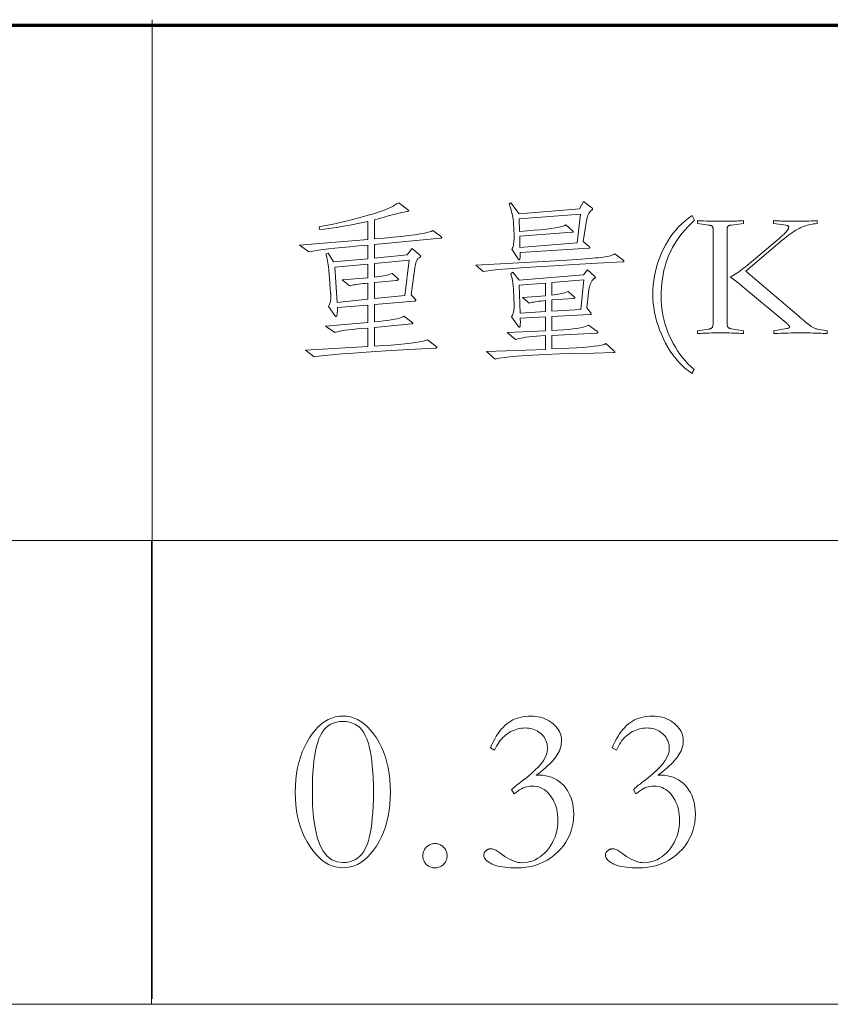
# Model space of a CAD drawing. Extents: x 0 to 1189, y 0 to 841.
# Tile 108 of 135: x 1081 to 1097, y 29 to 48. Entities that reach past the tile are written whole.
import ezdxf

# ---------------------------------------------------------------- set-up
doc = ezdxf.new("R2010")
doc.units = 0

msp = doc.modelspace()

# ---------------------------------------------------------------- linework, layer by layer
at = {"color": 5, "lineweight": 70}
msp.add_line((989, 48), (1114, 48), dxfattribs=at)
at = {"color": 7, "lineweight": 13, "ltscale": 0.475}
msp.add_line((1083.515, 29.109), (1083.515, 48.109), dxfattribs=at)
at = {"color": 7, "lineweight": 13}
for p, q in [((1169, 38), (1064, 38)), ((1064, 29), (1114, 29))]:
    msp.add_line(p, q, dxfattribs=at)
at = {"color": 7, "lineweight": 13, "ltscale": 0.225}
msp.add_line((1083.5, 29), (1083.5, 38), dxfattribs=at)
at = {"color": 7, "lineweight": 13}
for points in [[(1089.11, 43.869), (1087.826, 43.747), (1087.826, 43.48), (1088.465, 43.543), (1088.558, 43.671), (1088.704, 43.543), (1088.708, 43.539), (1088.712, 43.536), (1088.715, 43.533), (1088.717, 43.53), (1088.72, 43.527), (1088.722, 43.524), (1088.723, 43.522), (1088.724, 43.519), (1088.725, 43.517), (1088.725, 43.515), (1088.725, 43.513), (1088.724, 43.511), (1088.723, 43.509), (1088.721, 43.507), (1088.719, 43.505), (1088.716, 43.502), (1088.713, 43.5), (1088.709, 43.498), (1088.705, 43.496), (1088.701, 43.494), (1088.689, 43.488), (1088.677, 43.478), (1088.667, 43.466), (1088.657, 43.451), (1088.648, 43.433), (1088.64, 43.411), (1088.632, 43.387), (1088.625, 43.36), (1088.619, 43.33), (1088.614, 43.296), (1088.538, 42.769), (1088.617, 42.686), (1088.62, 42.683), (1088.622, 42.68), (1088.625, 42.678), (1088.626, 42.675), (1088.628, 42.673), (1088.629, 42.67), (1088.63, 42.668), (1088.631, 42.666), (1088.631, 42.664), (1088.631, 42.662), (1088.631, 42.66), (1088.63, 42.658), (1088.628, 42.656), (1088.626, 42.654), (1088.624, 42.653), (1088.62, 42.652), (1088.616, 42.65), (1088.611, 42.649), (1088.606, 42.648), (1088.6, 42.648), (1087.826, 42.582), (1087.826, 42.245), (1087.92, 42.254), (1088.006, 42.264), (1088.083, 42.274), (1088.153, 42.284), (1088.214, 42.295), (1088.267, 42.306), (1088.312, 42.317), (1088.349, 42.329), (1088.378, 42.341), (1088.399, 42.353), (1088.552, 42.238), (1088.555, 42.236), (1088.558, 42.233), (1088.56, 42.23), (1088.563, 42.228), (1088.564, 42.226), (1088.566, 42.224), (1088.567, 42.221), (1088.568, 42.219), (1088.569, 42.218), (1088.569, 42.216), (1088.569, 42.214), (1088.568, 42.213), (1088.567, 42.211), (1088.565, 42.21), (1088.563, 42.208), (1088.56, 42.207), (1088.557, 42.206), (1088.553, 42.205), (1088.549, 42.204), (1088.545, 42.204), (1087.826, 42.138), (1087.826, 41.773), (1087.997, 41.784), (1088.153, 41.795), (1088.294, 41.807), (1088.42, 41.818), (1088.531, 41.831), (1088.627, 41.843), (1088.708, 41.857), (1088.773, 41.87), (1088.824, 41.884), (1088.86, 41.898), (1089.016, 41.773), (1089.021, 41.77), (1089.025, 41.767), (1089.029, 41.764), (1089.032, 41.761), (1089.035, 41.758), (1089.037, 41.756), (1089.038, 41.753), (1089.04, 41.751), (1089.04, 41.749), (1089.041, 41.747), (1089.04, 41.746), (1089.039, 41.744), (1089.038, 41.743), (1089.036, 41.741), (1089.033, 41.74), (1089.029, 41.739), (1089.025, 41.738), (1089.021, 41.737), (1089.015, 41.736), (1089.009, 41.735), (1088.622, 41.714), (1088.269, 41.694), (1087.95, 41.675), (1087.664, 41.657), (1087.412, 41.639), (1087.194, 41.623), (1087.009, 41.607), (1086.858, 41.592), (1086.741, 41.578), (1086.657, 41.565), (1086.487, 41.697), (1087.698, 41.767), (1087.698, 42.124), (1087.59, 42.115), (1087.492, 42.106), (1087.403, 42.097), (1087.325, 42.088), (1087.256, 42.08), (1087.197, 42.071), (1087.148, 42.062), (1087.109, 42.054), (1087.079, 42.045), (1087.06, 42.037), (1086.879, 42.162), (1087.698, 42.235), (1087.698, 42.571), (1087.108, 42.523), (1087.109, 42.516), (1087.109, 42.509), (1087.109, 42.5), (1087.109, 42.491), (1087.109, 42.481), (1087.109, 42.47), (1087.108, 42.459), (1087.107, 42.446), (1087.106, 42.433), (1087.105, 42.419), (1087.103, 42.405), (1087.102, 42.393), (1087.1, 42.382), (1087.099, 42.372), (1087.097, 42.364), (1087.095, 42.358), (1087.093, 42.352), (1087.09, 42.349), (1087.088, 42.347), (1087.086, 42.346), (1087.083, 42.346), (1087.081, 42.347), (1087.078, 42.348), (1087.075, 42.35), (1087.072, 42.352), (1087.069, 42.355), (1087.066, 42.358), (1087.063, 42.361), (1087.06, 42.366), (1087.056, 42.37), (1086.935, 42.544), (1086.943, 42.556), (1086.951, 42.57), (1086.958, 42.585), (1086.964, 42.602), (1086.969, 42.62), (1086.973, 42.639), (1086.976, 42.66), (1086.978, 42.682), (1086.979, 42.706), (1086.98, 42.731), (1086.98, 42.737), (1086.98, 42.743), (1086.98, 42.749), (1086.979, 42.756), (1086.979, 42.763), (1086.979, 42.771), (1086.978, 42.778), (1086.978, 42.786), (1086.977, 42.795), (1086.977, 42.804), (1086.949, 43.175), (1086.944, 43.221), (1086.94, 43.265), (1086.934, 43.307), (1086.929, 43.348), (1086.923, 43.387), (1086.916, 43.425), (1086.909, 43.461), (1086.902, 43.496), (1086.894, 43.529), (1086.886, 43.56), (1086.931, 43.577), (1087.032, 43.407), (1087.698, 43.47), (1087.698, 43.734), (1087.516, 43.717), (1087.349, 43.702), (1087.197, 43.687), (1087.06, 43.672), (1086.938, 43.659), (1086.831, 43.646), (1086.739, 43.634), (1086.662, 43.623), (1086.6, 43.612), (1086.553, 43.602), (1086.373, 43.73), (1087.698, 43.841), (1087.698, 44.191), (1087.603, 44.171), (1087.507, 44.152), (1087.413, 44.134), (1087.318, 44.117), (1087.225, 44.1), (1087.131, 44.085), (1087.038, 44.071), (1086.945, 44.058), (1086.853, 44.046), (1086.761, 44.035), (1086.755, 44.087), (1086.879, 44.112), (1086.998, 44.137), (1087.113, 44.162), (1087.223, 44.187), (1087.329, 44.212), (1087.43, 44.237), (1087.527, 44.262), (1087.619, 44.287), (1087.707, 44.312), (1087.79, 44.337), (1087.867, 44.362), (1087.938, 44.385), (1088.002, 44.408), (1088.059, 44.429), (1088.109, 44.45), (1088.152, 44.47), (1088.188, 44.488), (1088.218, 44.506), (1088.241, 44.523), (1088.257, 44.538), (1088.298, 44.556), (1088.468, 44.427), (1088.473, 44.423), (1088.477, 44.42), (1088.481, 44.416), (1088.484, 44.413), (1088.486, 44.41), (1088.489, 44.407), (1088.49, 44.405), (1088.492, 44.403), (1088.492, 44.401), (1088.493, 44.4), (1088.492, 44.398), (1088.491, 44.397), (1088.49, 44.395), (1088.488, 44.394), (1088.485, 44.393), (1088.481, 44.391), (1088.477, 44.39), (1088.473, 44.388), (1088.467, 44.387), (1088.461, 44.386), (1088.432, 44.381), (1088.395, 44.374), (1088.35, 44.364), (1088.298, 44.351), (1088.238, 44.336), (1088.171, 44.319), (1088.096, 44.299), (1088.014, 44.276), (1087.924, 44.251), (1087.826, 44.223), (1087.826, 43.855), (1088.017, 43.871), (1088.19, 43.887), (1088.347, 43.903), (1088.486, 43.919), (1088.608, 43.936), (1088.713, 43.952), (1088.8, 43.968), (1088.871, 43.985), (1088.925, 44.001), (1088.961, 44.018), (1089.11, 43.907), (1089.115, 43.904), (1089.119, 43.9), (1089.122, 43.897), (1089.126, 43.894), (1089.128, 43.892), (1089.13, 43.889), (1089.132, 43.887), (1089.133, 43.885), (1089.134, 43.883), (1089.134, 43.881), (1089.134, 43.879), (1089.133, 43.878), (1089.132, 43.876), (1089.13, 43.875), (1089.128, 43.874), (1089.126, 43.872), (1089.122, 43.871), (1089.119, 43.87), (1089.115, 43.87)], [(1092.048, 44.459), (1092.051, 44.456), (1092.053, 44.454), (1092.055, 44.452), (1092.057, 44.45), (1092.059, 44.448), (1092.06, 44.445), (1092.061, 44.443), (1092.062, 44.441), (1092.062, 44.438), (1092.062, 44.436), (1092.062, 44.434), (1092.061, 44.431), (1092.06, 44.429), (1092.059, 44.426), (1092.057, 44.423), (1092.055, 44.421), (1092.052, 44.418), (1092.049, 44.415), (1092.045, 44.413), (1092.041, 44.41), (1092.027, 44.4), (1092.014, 44.387), (1092.001, 44.37), (1091.989, 44.351), (1091.978, 44.328), (1091.968, 44.301), (1091.958, 44.272), (1091.949, 44.239), (1091.941, 44.203), (1091.934, 44.164), (1091.875, 43.803), (1091.993, 43.706), (1091.995, 43.703), (1091.998, 43.7), (1092, 43.698), (1092.002, 43.695), (1092.003, 43.693), (1092.005, 43.691), (1092.005, 43.689), (1092.006, 43.687), (1092.007, 43.685), (1092.007, 43.683), (1092.006, 43.682), (1092.006, 43.68), (1092.005, 43.679), (1092.003, 43.678), (1092.001, 43.677), (1091.999, 43.676), (1091.996, 43.675), (1091.993, 43.675), (1091.99, 43.675), (1091.986, 43.675), (1090.654, 43.591), (1090.655, 43.564), (1090.655, 43.54), (1090.655, 43.519), (1090.654, 43.5), (1090.653, 43.485), (1090.651, 43.472), (1090.648, 43.462), (1090.645, 43.455), (1090.641, 43.45), (1090.636, 43.449), (1090.634, 43.449), (1090.632, 43.45), (1090.63, 43.451), (1090.628, 43.452), (1090.626, 43.453), (1090.624, 43.455), (1090.622, 43.458), (1090.62, 43.46), (1090.618, 43.463), (1090.616, 43.466), (1090.494, 43.654), (1090.503, 43.671), (1090.511, 43.69), (1090.518, 43.712), (1090.524, 43.735), (1090.529, 43.761), (1090.532, 43.789), (1090.535, 43.82), (1090.536, 43.852), (1090.537, 43.887), (1090.536, 43.924), (1090.525, 44.157), (1090.523, 44.193), (1090.519, 44.23), (1090.514, 44.267), (1090.507, 44.304), (1090.499, 44.341), (1090.49, 44.379), (1090.48, 44.418), (1090.469, 44.456), (1090.456, 44.495), (1090.442, 44.535), (1090.477, 44.552), (1090.633, 44.341), (1091.806, 44.438), (1091.882, 44.583)], [(1091.826, 44.334), (1090.633, 44.243), (1090.643, 44.001), (1090.792, 44.011), (1090.928, 44.021), (1091.051, 44.032), (1091.16, 44.044), (1091.256, 44.056), (1091.34, 44.069), (1091.41, 44.082), (1091.467, 44.096), (1091.511, 44.111), (1091.542, 44.126), (1091.674, 44.011), (1091.676, 44.01), (1091.677, 44.008), (1091.679, 44.007), (1091.68, 44.005), (1091.682, 44.003), (1091.682, 44.001), (1091.683, 44), (1091.684, 43.998), (1091.684, 43.996), (1091.684, 43.994), (1091.684, 43.992), (1091.683, 43.99), (1091.682, 43.988), (1091.681, 43.987), (1091.679, 43.986), (1091.677, 43.985), (1091.674, 43.984), (1091.671, 43.984), (1091.667, 43.983), (1091.663, 43.983), (1090.647, 43.907), (1090.65, 43.685), (1091.764, 43.775)], [(1093.995, 44.306), (1094.04, 44.216), (1093.973, 44.152), (1093.91, 44.088), (1093.851, 44.023), (1093.795, 43.957), (1093.744, 43.89), (1093.696, 43.823), (1093.652, 43.755), (1093.612, 43.686), (1093.576, 43.617), (1093.543, 43.546), (1093.515, 43.474), (1093.489, 43.4), (1093.466, 43.324), (1093.446, 43.245), (1093.429, 43.165), (1093.415, 43.082), (1093.405, 42.996), (1093.397, 42.909), (1093.392, 42.819), (1093.391, 42.727), (1093.392, 42.651), (1093.397, 42.575), (1093.406, 42.499), (1093.417, 42.423), (1093.432, 42.347), (1093.45, 42.271), (1093.472, 42.196), (1093.496, 42.12), (1093.524, 42.045), (1093.556, 41.969), (1093.59, 41.895), (1093.627, 41.823), (1093.667, 41.753), (1093.71, 41.685), (1093.756, 41.619), (1093.805, 41.555), (1093.857, 41.493), (1093.911, 41.433), (1093.969, 41.375), (1094.029, 41.319), (1093.988, 41.239), (1093.919, 41.292), (1093.853, 41.347), (1093.791, 41.407), (1093.731, 41.469), (1093.674, 41.535), (1093.62, 41.605), (1093.569, 41.678), (1093.521, 41.754), (1093.476, 41.834), (1093.434, 41.917), (1093.396, 42.003), (1093.361, 42.088), (1093.331, 42.174), (1093.304, 42.26), (1093.282, 42.346), (1093.264, 42.433), (1093.25, 42.52), (1093.239, 42.607), (1093.233, 42.695), (1093.231, 42.783), (1093.233, 42.872), (1093.239, 42.96), (1093.249, 43.047), (1093.263, 43.135), (1093.282, 43.221), (1093.304, 43.308), (1093.33, 43.394), (1093.36, 43.479), (1093.394, 43.564), (1093.432, 43.649), (1093.474, 43.731), (1093.519, 43.81), (1093.568, 43.885), (1093.619, 43.956), (1093.674, 44.024), (1093.731, 44.088), (1093.792, 44.148), (1093.857, 44.204), (1093.924, 44.257)], [(1094.99, 42.016), (1094.962, 42.019), (1094.93, 42.021), (1094.894, 42.023), (1094.855, 42.025), (1094.812, 42.027), (1094.766, 42.028), (1094.715, 42.029), (1094.661, 42.03), (1094.604, 42.03), (1094.543, 42.03), (1094.481, 42.03), (1094.424, 42.03), (1094.37, 42.029), (1094.319, 42.028), (1094.273, 42.027), (1094.23, 42.025), (1094.191, 42.023), (1094.155, 42.021), (1094.123, 42.019), (1094.095, 42.016), (1094.095, 42.072), (1094.314, 42.103), (1094.323, 42.105), (1094.332, 42.107), (1094.34, 42.109), (1094.348, 42.111), (1094.355, 42.114), (1094.361, 42.118), (1094.367, 42.121), (1094.372, 42.125), (1094.377, 42.13), (1094.381, 42.134), (1094.385, 42.139), (1094.388, 42.145), (1094.391, 42.152), (1094.393, 42.159), (1094.396, 42.167), (1094.397, 42.176), (1094.399, 42.185), (1094.4, 42.195), (1094.4, 42.206), (1094.4, 42.218), (1094.4, 44.021), (1094.4, 44.033), (1094.4, 44.043), (1094.399, 44.053), (1094.398, 44.062), (1094.396, 44.07), (1094.395, 44.077), (1094.393, 44.084), (1094.39, 44.089), (1094.388, 44.094), (1094.385, 44.098), (1094.381, 44.101), (1094.377, 44.104), (1094.372, 44.107), (1094.366, 44.11), (1094.359, 44.113), (1094.352, 44.115), (1094.343, 44.117), (1094.334, 44.119), (1094.324, 44.121), (1094.314, 44.122), (1094.095, 44.153), (1094.095, 44.209), (1094.109, 44.207), (1094.134, 44.205), (1094.169, 44.203), (1094.216, 44.202), (1094.273, 44.201), (1094.341, 44.2), (1094.42, 44.199), (1094.51, 44.199), (1094.611, 44.198), (1094.723, 44.198), (1094.752, 44.198), (1094.78, 44.199), (1094.808, 44.199), (1094.836, 44.2), (1094.863, 44.201), (1094.889, 44.202), (1094.915, 44.203), (1094.941, 44.205), (1094.966, 44.207), (1094.99, 44.209), (1094.99, 44.153), (1094.758, 44.122), (1094.748, 44.121), (1094.738, 44.12), (1094.73, 44.119), (1094.722, 44.117), (1094.714, 44.115), (1094.708, 44.112), (1094.702, 44.11), (1094.697, 44.107), (1094.692, 44.103), (1094.688, 44.1), (1094.685, 44.095), (1094.682, 44.09), (1094.679, 44.084), (1094.677, 44.078), (1094.675, 44.07), (1094.674, 44.062), (1094.672, 44.053), (1094.672, 44.043), (1094.671, 44.033), (1094.671, 44.021), (1094.671, 42.218), (1094.671, 42.207), (1094.672, 42.197), (1094.673, 42.187), (1094.674, 42.178), (1094.676, 42.17), (1094.678, 42.163), (1094.68, 42.156), (1094.683, 42.15), (1094.686, 42.144), (1094.69, 42.139), (1094.694, 42.135), (1094.699, 42.131), (1094.704, 42.127), (1094.71, 42.124), (1094.716, 42.121), (1094.724, 42.118), (1094.731, 42.116), (1094.739, 42.113), (1094.748, 42.112), (1094.758, 42.11), (1094.99, 42.072)], [(1096.614, 42.016), (1096.575, 42.019), (1096.533, 42.021), (1096.488, 42.023), (1096.441, 42.025), (1096.391, 42.027), (1096.338, 42.028), (1096.282, 42.029), (1096.223, 42.03), (1096.161, 42.03), (1096.097, 42.03), (1096.032, 42.03), (1095.971, 42.03), (1095.912, 42.029), (1095.856, 42.028), (1095.803, 42.027), (1095.752, 42.025), (1095.705, 42.023), (1095.661, 42.021), (1095.619, 42.019), (1095.58, 42.016), (1095.58, 42.072), (1095.826, 42.113), (1095.837, 42.115), (1095.846, 42.117), (1095.854, 42.119), (1095.862, 42.122), (1095.868, 42.126), (1095.873, 42.129), (1095.877, 42.133), (1095.879, 42.138), (1095.881, 42.143), (1095.882, 42.148), (1095.881, 42.153), (1095.879, 42.159), (1095.876, 42.165), (1095.872, 42.172), (1095.866, 42.179), (1095.859, 42.187), (1095.851, 42.196), (1095.842, 42.205), (1095.831, 42.214), (1095.819, 42.224), (1095.011, 42.901), (1094.979, 42.927), (1094.949, 42.952), (1094.919, 42.976), (1094.889, 42.999), (1094.861, 43.021), (1094.833, 43.042), (1094.806, 43.062), (1094.78, 43.081), (1094.755, 43.099), (1094.73, 43.116), (1094.762, 43.133), (1094.794, 43.15), (1094.827, 43.17), (1094.859, 43.19), (1094.892, 43.211), (1094.925, 43.234), (1094.958, 43.258), (1094.992, 43.284), (1095.026, 43.31), (1095.059, 43.338), (1095.68, 43.862), (1095.716, 43.892), (1095.748, 43.921), (1095.776, 43.947), (1095.8, 43.972), (1095.821, 43.995), (1095.838, 44.015), (1095.851, 44.035), (1095.86, 44.052), (1095.866, 44.067), (1095.868, 44.08), (1095.867, 44.086), (1095.866, 44.092), (1095.863, 44.097), (1095.86, 44.102), (1095.856, 44.106), (1095.85, 44.109), (1095.844, 44.112), (1095.837, 44.115), (1095.828, 44.117), (1095.819, 44.119), (1095.569, 44.153), (1095.569, 44.209), (1095.592, 44.207), (1095.619, 44.205), (1095.65, 44.203), (1095.685, 44.202), (1095.726, 44.201), (1095.77, 44.2), (1095.819, 44.199), (1095.873, 44.199), (1095.93, 44.198), (1095.993, 44.198), (1096.055, 44.198), (1096.113, 44.199), (1096.166, 44.199), (1096.215, 44.2), (1096.26, 44.201), (1096.3, 44.202), (1096.336, 44.203), (1096.367, 44.205), (1096.394, 44.207), (1096.416, 44.209), (1096.416, 44.153), (1096.383, 44.15), (1096.351, 44.146), (1096.319, 44.14), (1096.288, 44.134), (1096.256, 44.126), (1096.225, 44.118), (1096.194, 44.108), (1096.164, 44.098), (1096.134, 44.086), (1096.104, 44.073), (1096.073, 44.059), (1096.041, 44.043), (1096.008, 44.024), (1095.974, 44.002), (1095.938, 43.979), (1095.901, 43.953), (1095.863, 43.925), (1095.823, 43.895), (1095.782, 43.862), (1095.739, 43.827), (1095.035, 43.23), (1096.062, 42.353), (1096.097, 42.323), (1096.129, 42.295), (1096.16, 42.269), (1096.187, 42.246), (1096.213, 42.225), (1096.235, 42.207), (1096.256, 42.19), (1096.274, 42.176), (1096.29, 42.165), (1096.303, 42.155), (1096.315, 42.147), (1096.328, 42.14), (1096.34, 42.133), (1096.353, 42.127), (1096.366, 42.121), (1096.379, 42.116), (1096.392, 42.112), (1096.406, 42.108), (1096.419, 42.105), (1096.433, 42.103), (1096.614, 42.072)], [(1088.503, 43.442), (1087.826, 43.376), (1087.826, 43.113), (1087.874, 43.118), (1087.919, 43.124), (1087.961, 43.131), (1088, 43.138), (1088.036, 43.145), (1088.07, 43.152), (1088.1, 43.16), (1088.127, 43.168), (1088.152, 43.177), (1088.173, 43.185), (1088.274, 43.092), (1088.278, 43.088), (1088.281, 43.085), (1088.285, 43.082), (1088.287, 43.079), (1088.29, 43.076), (1088.292, 43.073), (1088.293, 43.071), (1088.294, 43.068), (1088.295, 43.066), (1088.295, 43.064), (1088.294, 43.062), (1088.293, 43.06), (1088.291, 43.058), (1088.289, 43.057), (1088.285, 43.055), (1088.281, 43.054), (1088.276, 43.053), (1088.27, 43.052), (1088.264, 43.051), (1088.257, 43.05), (1087.826, 43.008), (1087.826, 42.696), (1088.416, 42.759)], [(1092.648, 43.446), (1092.652, 43.443), (1092.656, 43.44), (1092.659, 43.437), (1092.662, 43.435), (1092.664, 43.432), (1092.666, 43.43), (1092.667, 43.427), (1092.668, 43.424), (1092.669, 43.422), (1092.669, 43.42), (1092.669, 43.417), (1092.668, 43.415), (1092.667, 43.413), (1092.665, 43.412), (1092.663, 43.41), (1092.661, 43.409), (1092.657, 43.409), (1092.654, 43.408), (1092.65, 43.408), (1092.645, 43.407), (1092.149, 43.381), (1091.703, 43.357), (1091.307, 43.334), (1090.962, 43.313), (1090.666, 43.293), (1090.42, 43.275), (1090.225, 43.259), (1090.08, 43.244), (1089.984, 43.231), (1089.939, 43.22), (1089.793, 43.342), (1091.341, 43.428), (1091.453, 43.435), (1091.559, 43.442), (1091.659, 43.448), (1091.751, 43.455), (1091.838, 43.461), (1091.917, 43.467), (1091.99, 43.473), (1092.057, 43.478), (1092.116, 43.484), (1092.17, 43.489), (1092.218, 43.494), (1092.263, 43.5), (1092.304, 43.507), (1092.341, 43.513), (1092.375, 43.521), (1092.406, 43.528), (1092.433, 43.536), (1092.456, 43.545), (1092.476, 43.554), (1092.492, 43.564)], [(1087.698, 42.686), (1087.698, 42.995), (1087.651, 42.99), (1087.606, 42.986), (1087.564, 42.981), (1087.524, 42.976), (1087.487, 42.971), (1087.453, 42.966), (1087.421, 42.96), (1087.392, 42.955), (1087.365, 42.949), (1087.341, 42.943), (1087.202, 43.057), (1087.698, 43.102), (1087.698, 43.366), (1087.06, 43.303), (1087.105, 42.623)], [(1092.475, 41.683), (1092.478, 41.681), (1092.481, 41.678), (1092.484, 41.675), (1092.486, 41.673), (1092.488, 41.67), (1092.49, 41.668), (1092.491, 41.666), (1092.492, 41.663), (1092.492, 41.661), (1092.492, 41.659), (1092.492, 41.657), (1092.491, 41.655), (1092.49, 41.654), (1092.489, 41.652), (1092.486, 41.651), (1092.484, 41.65), (1092.48, 41.65), (1092.477, 41.649), (1092.473, 41.649), (1092.468, 41.649), (1092.085, 41.64), (1091.736, 41.631), (1091.42, 41.621), (1091.139, 41.61), (1090.892, 41.597), (1090.679, 41.584), (1090.5, 41.57), (1090.356, 41.554), (1090.245, 41.538), (1090.168, 41.52), (1090.005, 41.666), (1091.15, 41.711), (1091.15, 41.978), (1091.058, 41.972), (1090.974, 41.966), (1090.898, 41.96), (1090.828, 41.953), (1090.766, 41.945), (1090.712, 41.937), (1090.665, 41.929), (1090.625, 41.92), (1090.592, 41.911), (1090.567, 41.902), (1090.404, 42.037), (1091.15, 42.072), (1091.15, 42.342), (1090.657, 42.318), (1090.658, 42.285), (1090.659, 42.254), (1090.659, 42.228), (1090.658, 42.205), (1090.656, 42.185), (1090.654, 42.17), (1090.652, 42.157), (1090.648, 42.148), (1090.644, 42.143), (1090.64, 42.141), (1090.638, 42.141), (1090.637, 42.142), (1090.635, 42.143), (1090.633, 42.144), (1090.631, 42.146), (1090.629, 42.147), (1090.627, 42.15), (1090.624, 42.152), (1090.622, 42.155), (1090.619, 42.159), (1090.484, 42.342), (1090.495, 42.357), (1090.505, 42.373), (1090.513, 42.39), (1090.52, 42.41), (1090.526, 42.432), (1090.531, 42.455), (1090.534, 42.481), (1090.536, 42.508), (1090.536, 42.537), (1090.536, 42.568), (1090.525, 42.873), (1090.524, 42.898), (1090.522, 42.925), (1090.519, 42.952), (1090.515, 42.981), (1090.511, 43.012), (1090.505, 43.044), (1090.498, 43.077), (1090.491, 43.112), (1090.483, 43.148), (1090.473, 43.185), (1090.515, 43.21), (1090.636, 43.054), (1091.882, 43.158), (1091.962, 43.255), (1092.1, 43.133), (1092.103, 43.131), (1092.105, 43.128), (1092.107, 43.125), (1092.109, 43.123), (1092.111, 43.12), (1092.112, 43.117), (1092.113, 43.115), (1092.114, 43.112), (1092.114, 43.11), (1092.114, 43.107), (1092.114, 43.105), (1092.113, 43.102), (1092.112, 43.1), (1092.11, 43.097), (1092.107, 43.095), (1092.104, 43.092), (1092.101, 43.089), (1092.096, 43.087), (1092.092, 43.084), (1092.086, 43.081), (1092.081, 43.078), (1092.075, 43.073), (1092.07, 43.068), (1092.064, 43.061), (1092.058, 43.053), (1092.052, 43.044), (1092.046, 43.034), (1092.04, 43.022), (1092.034, 43.01), (1092.027, 42.996), (1092.021, 42.982), (1092.016, 42.969), (1092.011, 42.955), (1092.006, 42.942), (1092.002, 42.929), (1091.999, 42.917), (1091.996, 42.904), (1091.993, 42.893), (1091.991, 42.881), (1091.989, 42.87), (1091.951, 42.516), (1092.024, 42.422), (1092.026, 42.419), (1092.028, 42.416), (1092.029, 42.413), (1092.031, 42.41), (1092.032, 42.407), (1092.033, 42.405), (1092.034, 42.402), (1092.034, 42.4), (1092.034, 42.398), (1092.034, 42.396), (1092.034, 42.395), (1092.033, 42.393), (1092.032, 42.392), (1092.031, 42.391), (1092.028, 42.39), (1092.026, 42.389), (1092.023, 42.388), (1092.019, 42.388), (1092.015, 42.388), (1092.01, 42.388), (1091.268, 42.349), (1091.268, 42.075), (1091.387, 42.082), (1091.495, 42.09), (1091.593, 42.098), (1091.68, 42.107), (1091.756, 42.118), (1091.822, 42.129), (1091.877, 42.141), (1091.922, 42.154), (1091.956, 42.168), (1091.979, 42.183), (1092.146, 42.065), (1092.149, 42.062), (1092.152, 42.059), (1092.154, 42.057), (1092.157, 42.054), (1092.158, 42.051), (1092.16, 42.049), (1092.161, 42.046), (1092.162, 42.044), (1092.163, 42.041), (1092.163, 42.039), (1092.163, 42.037), (1092.162, 42.035), (1092.161, 42.033), (1092.159, 42.031), (1092.157, 42.03), (1092.154, 42.029), (1092.151, 42.028), (1092.147, 42.027), (1092.143, 42.027), (1092.139, 42.027), (1091.268, 41.982), (1091.268, 41.718), (1091.445, 41.725), (1091.606, 41.732), (1091.751, 41.74), (1091.88, 41.75), (1091.993, 41.76), (1092.089, 41.77), (1092.17, 41.782), (1092.235, 41.795), (1092.283, 41.808), (1092.315, 41.822)], [(1091.15, 42.443), (1091.15, 42.658), (1091.103, 42.653), (1091.059, 42.648), (1091.019, 42.644), (1090.982, 42.639), (1090.949, 42.634), (1090.918, 42.629), (1090.891, 42.624), (1090.868, 42.619), (1090.848, 42.614), (1090.831, 42.61), (1090.702, 42.717), (1091.15, 42.752), (1091.15, 42.998), (1090.633, 42.956), (1090.657, 42.412)], [(1091.892, 43.061), (1091.268, 43.008), (1091.268, 42.762), (1091.313, 42.768), (1091.355, 42.774), (1091.394, 42.78), (1091.43, 42.787), (1091.464, 42.794), (1091.494, 42.802), (1091.522, 42.81), (1091.546, 42.818), (1091.568, 42.826), (1091.587, 42.835), (1091.705, 42.731), (1091.708, 42.729), (1091.71, 42.727), (1091.712, 42.725), (1091.714, 42.723), (1091.715, 42.721), (1091.717, 42.718), (1091.718, 42.716), (1091.718, 42.714), (1091.719, 42.712), (1091.719, 42.71), (1091.719, 42.708), (1091.718, 42.706), (1091.717, 42.705), (1091.715, 42.703), (1091.714, 42.702), (1091.711, 42.701), (1091.709, 42.701), (1091.705, 42.7), (1091.702, 42.7), (1091.698, 42.7), (1091.268, 42.669), (1091.268, 42.45), (1091.83, 42.485)], [(1087.214, 34.594), (1087.288, 34.589), (1087.36, 34.577), (1087.431, 34.555), (1087.499, 34.526), (1087.564, 34.488), (1087.628, 34.441), (1087.69, 34.386), (1087.75, 34.323), (1087.808, 34.251), (1087.864, 34.17), (1087.916, 34.084), (1087.962, 33.993), (1088.003, 33.898), (1088.039, 33.799), (1088.069, 33.696), (1088.094, 33.589), (1088.113, 33.477), (1088.126, 33.362), (1088.135, 33.242), (1088.137, 33.118), (1088.135, 32.996), (1088.126, 32.877), (1088.113, 32.762), (1088.094, 32.651), (1088.069, 32.544), (1088.039, 32.442), (1088.003, 32.343), (1087.962, 32.248), (1087.916, 32.158), (1087.864, 32.071), (1087.808, 31.991), (1087.75, 31.919), (1087.69, 31.855), (1087.628, 31.8), (1087.564, 31.754), (1087.499, 31.716), (1087.431, 31.686), (1087.36, 31.665), (1087.288, 31.652), (1087.214, 31.648), (1087.143, 31.652), (1087.073, 31.665), (1087.005, 31.686), (1086.938, 31.715), (1086.873, 31.752), (1086.809, 31.799), (1086.747, 31.853), (1086.687, 31.916), (1086.629, 31.987), (1086.572, 32.066), (1086.519, 32.152), (1086.471, 32.242), (1086.429, 32.337), (1086.392, 32.436), (1086.361, 32.539), (1086.336, 32.646), (1086.317, 32.758), (1086.302, 32.874), (1086.294, 32.994), (1086.291, 33.118), (1086.294, 33.242), (1086.302, 33.362), (1086.316, 33.477), (1086.335, 33.589), (1086.36, 33.696), (1086.39, 33.799), (1086.425, 33.898), (1086.467, 33.993), (1086.513, 34.084), (1086.565, 34.17), (1086.621, 34.251), (1086.679, 34.323), (1086.738, 34.386), (1086.8, 34.441), (1086.864, 34.488), (1086.93, 34.526), (1086.998, 34.555), (1087.068, 34.577), (1087.14, 34.589)], [(1090.16, 33.933), (1090.079, 33.978), (1090.105, 34.039), (1090.133, 34.097), (1090.162, 34.151), (1090.192, 34.202), (1090.223, 34.25), (1090.256, 34.295), (1090.289, 34.337), (1090.323, 34.375), (1090.359, 34.41), (1090.395, 34.442), (1090.433, 34.471), (1090.473, 34.497), (1090.515, 34.519), (1090.559, 34.539), (1090.605, 34.556), (1090.652, 34.569), (1090.702, 34.58), (1090.753, 34.587), (1090.806, 34.592), (1090.861, 34.594), (1090.911, 34.592), (1090.959, 34.588), (1091.006, 34.581), (1091.051, 34.57), (1091.094, 34.557), (1091.136, 34.541), (1091.176, 34.523), (1091.215, 34.501), (1091.252, 34.476), (1091.287, 34.449), (1091.319, 34.419), (1091.349, 34.39), (1091.375, 34.359), (1091.397, 34.328), (1091.416, 34.296), (1091.431, 34.264), (1091.443, 34.231), (1091.452, 34.197), (1091.457, 34.162), (1091.459, 34.127), (1091.458, 34.092), (1091.454, 34.058), (1091.448, 34.023), (1091.44, 33.989), (1091.429, 33.956), (1091.416, 33.922), (1091.4, 33.889), (1091.382, 33.857), (1091.362, 33.824), (1091.339, 33.793), (1091.313, 33.761), (1091.286, 33.728), (1091.255, 33.695), (1091.222, 33.661), (1091.186, 33.626), (1091.147, 33.591), (1091.105, 33.555), (1091.062, 33.519), (1091.015, 33.482), (1090.965, 33.444), (1091.03, 33.446), (1091.092, 33.444), (1091.152, 33.436), (1091.209, 33.424), (1091.263, 33.407), (1091.315, 33.385), (1091.364, 33.358), (1091.41, 33.327), (1091.454, 33.291), (1091.495, 33.25), (1091.533, 33.205), (1091.567, 33.158), (1091.596, 33.108), (1091.622, 33.056), (1091.644, 33.002), (1091.662, 32.945), (1091.676, 32.886), (1091.686, 32.824), (1091.692, 32.76), (1091.694, 32.693), (1091.691, 32.607), (1091.682, 32.523), (1091.666, 32.442), (1091.644, 32.364), (1091.616, 32.288), (1091.582, 32.215), (1091.541, 32.145), (1091.494, 32.078), (1091.441, 32.013), (1091.382, 31.951), (1091.318, 31.893), (1091.25, 31.842), (1091.179, 31.796), (1091.104, 31.757), (1091.027, 31.724), (1090.945, 31.696), (1090.86, 31.675), (1090.772, 31.66), (1090.681, 31.651), (1090.585, 31.648), (1090.524, 31.649), (1090.467, 31.651), (1090.411, 31.655), (1090.359, 31.66), (1090.311, 31.667), (1090.265, 31.675), (1090.221, 31.684), (1090.181, 31.696), (1090.144, 31.708), (1090.11, 31.722), (1090.079, 31.738), (1090.052, 31.753), (1090.027, 31.77), (1090.006, 31.786), (1089.988, 31.803), (1089.974, 31.821), (1089.962, 31.839), (1089.954, 31.858), (1089.949, 31.877), (1089.947, 31.897), (1089.948, 31.906), (1089.949, 31.915), (1089.951, 31.923), (1089.954, 31.932), (1089.958, 31.94), (1089.963, 31.949), (1089.969, 31.957), (1089.975, 31.965), (1089.982, 31.973), (1089.99, 31.98), (1089.999, 31.988), (1090.008, 31.994), (1090.017, 32), (1090.026, 32.005), (1090.035, 32.009), (1090.044, 32.013), (1090.054, 32.015), (1090.063, 32.017), (1090.073, 32.018), (1090.083, 32.019), (1090.099, 32.018), (1090.115, 32.016), (1090.131, 32.012), (1090.148, 32.006), (1090.166, 31.999), (1090.184, 31.99), (1090.202, 31.979), (1090.221, 31.967), (1090.24, 31.953), (1090.26, 31.937), (1090.31, 31.901), (1090.358, 31.869), (1090.405, 31.841), (1090.45, 31.816), (1090.494, 31.795), (1090.536, 31.778), (1090.577, 31.764), (1090.616, 31.755), (1090.653, 31.749), (1090.689, 31.747), (1090.744, 31.75), (1090.797, 31.757), (1090.849, 31.769), (1090.9, 31.786), (1090.949, 31.807), (1090.997, 31.834), (1091.044, 31.865), (1091.089, 31.901), (1091.133, 31.942), (1091.176, 31.987), (1091.216, 32.036), (1091.252, 32.087), (1091.283, 32.14), (1091.311, 32.196), (1091.334, 32.253), (1091.353, 32.312), (1091.367, 32.374), (1091.378, 32.438), (1091.384, 32.503), (1091.386, 32.571), (1091.385, 32.628), (1091.381, 32.683), (1091.374, 32.736), (1091.364, 32.786), (1091.351, 32.835), (1091.335, 32.882), (1091.317, 32.926), (1091.295, 32.969), (1091.271, 33.01), (1091.244, 33.048), (1091.214, 33.084), (1091.184, 33.116), (1091.151, 33.144), (1091.118, 33.168), (1091.083, 33.189), (1091.046, 33.206), (1091.008, 33.219), (1090.968, 33.229), (1090.927, 33.234), (1090.884, 33.236), (1090.85, 33.235), (1090.817, 33.23), (1090.783, 33.222), (1090.749, 33.211), (1090.714, 33.198), (1090.68, 33.181), (1090.645, 33.161), (1090.61, 33.138), (1090.575, 33.111), (1090.54, 33.082), (1090.49, 33.168), (1090.509, 33.184), (1090.527, 33.201), (1090.546, 33.217), (1090.566, 33.233), (1090.585, 33.25), (1090.605, 33.266), (1090.626, 33.282), (1090.647, 33.299), (1090.668, 33.315), (1090.689, 33.331), (1090.784, 33.403), (1090.869, 33.473), (1090.943, 33.541), (1091.008, 33.606), (1091.063, 33.669), (1091.108, 33.73), (1091.142, 33.789), (1091.167, 33.845), (1091.182, 33.899), (1091.187, 33.951), (1091.186, 33.987), (1091.182, 34.022), (1091.176, 34.056), (1091.167, 34.088), (1091.156, 34.118), (1091.142, 34.148), (1091.126, 34.175), (1091.108, 34.202), (1091.086, 34.226), (1091.063, 34.25), (1091.037, 34.271), (1091.011, 34.29), (1090.983, 34.307), (1090.953, 34.322), (1090.923, 34.334), (1090.891, 34.345), (1090.859, 34.353), (1090.825, 34.358), (1090.789, 34.362), (1090.753, 34.363), (1090.717, 34.362), (1090.681, 34.358), (1090.646, 34.353), (1090.611, 34.345), (1090.577, 34.335), (1090.543, 34.323), (1090.509, 34.308), (1090.476, 34.292), (1090.443, 34.273), (1090.411, 34.252), (1090.38, 34.229), (1090.35, 34.204), (1090.321, 34.177), (1090.294, 34.148), (1090.268, 34.117), (1090.244, 34.084), (1090.221, 34.049), (1090.199, 34.012), (1090.179, 33.974)], [(1092.522, 33.933), (1092.441, 33.978), (1092.467, 34.039), (1092.495, 34.097), (1092.524, 34.151), (1092.554, 34.202), (1092.585, 34.25), (1092.618, 34.295), (1092.651, 34.337), (1092.685, 34.375), (1092.721, 34.41), (1092.757, 34.442), (1092.795, 34.471), (1092.835, 34.497), (1092.877, 34.519), (1092.921, 34.539), (1092.967, 34.556), (1093.014, 34.569), (1093.064, 34.58), (1093.115, 34.587), (1093.168, 34.592), (1093.223, 34.594), (1093.273, 34.592), (1093.322, 34.588), (1093.368, 34.581), (1093.413, 34.57), (1093.456, 34.557), (1093.498, 34.541), (1093.538, 34.523), (1093.577, 34.501), (1093.614, 34.476), (1093.649, 34.449), (1093.681, 34.419), (1093.711, 34.39), (1093.736, 34.359), (1093.759, 34.328), (1093.778, 34.296), (1093.793, 34.264), (1093.805, 34.231), (1093.814, 34.197), (1093.819, 34.162), (1093.821, 34.127), (1093.819, 34.092), (1093.816, 34.058), (1093.81, 34.023), (1093.802, 33.989), (1093.791, 33.956), (1093.778, 33.922), (1093.762, 33.889), (1093.744, 33.857), (1093.724, 33.824), (1093.701, 33.793), (1093.675, 33.761), (1093.647, 33.728), (1093.617, 33.695), (1093.583, 33.661), (1093.547, 33.626), (1093.509, 33.591), (1093.468, 33.555), (1093.423, 33.519), (1093.377, 33.482), (1093.328, 33.444), (1093.392, 33.446), (1093.454, 33.444), (1093.514, 33.436), (1093.571, 33.424), (1093.625, 33.407), (1093.677, 33.385), (1093.726, 33.358), (1093.772, 33.327), (1093.816, 33.291), (1093.857, 33.25), (1093.895, 33.205), (1093.929, 33.158), (1093.958, 33.108), (1093.984, 33.056), (1094.006, 33.002), (1094.024, 32.945), (1094.038, 32.886), (1094.048, 32.824), (1094.054, 32.76), (1094.056, 32.693), (1094.053, 32.607), (1094.043, 32.523), (1094.028, 32.442), (1094.006, 32.364), (1093.978, 32.288), (1093.944, 32.215), (1093.903, 32.145), (1093.856, 32.078), (1093.803, 32.013), (1093.744, 31.951), (1093.68, 31.893), (1093.612, 31.842), (1093.541, 31.796), (1093.467, 31.757), (1093.389, 31.724), (1093.307, 31.696), (1093.222, 31.675), (1093.134, 31.66), (1093.042, 31.651), (1092.947, 31.648), (1092.886, 31.649), (1092.828, 31.651), (1092.774, 31.655), (1092.722, 31.66), (1092.672, 31.667), (1092.626, 31.675), (1092.583, 31.684), (1092.543, 31.696), (1092.506, 31.708), (1092.472, 31.722), (1092.441, 31.738), (1092.414, 31.753), (1092.389, 31.77), (1092.368, 31.786), (1092.35, 31.803), (1092.335, 31.821), (1092.324, 31.839), (1092.316, 31.858), (1092.311, 31.877), (1092.309, 31.897), (1092.31, 31.906), (1092.311, 31.915), (1092.313, 31.923), (1092.316, 31.932), (1092.32, 31.94), (1092.325, 31.949), (1092.33, 31.957), (1092.337, 31.965), (1092.344, 31.973), (1092.352, 31.98), (1092.361, 31.988), (1092.37, 31.994), (1092.379, 32), (1092.388, 32.005), (1092.397, 32.009), (1092.406, 32.013), (1092.416, 32.015), (1092.426, 32.017), (1092.435, 32.018), (1092.445, 32.019), (1092.461, 32.018), (1092.477, 32.016), (1092.493, 32.012), (1092.51, 32.006), (1092.528, 31.999), (1092.546, 31.99), (1092.564, 31.979), (1092.583, 31.967), (1092.602, 31.953), (1092.622, 31.937), (1092.672, 31.901), (1092.72, 31.869), (1092.767, 31.841), (1092.812, 31.816), (1092.856, 31.795), (1092.898, 31.778), (1092.939, 31.764), (1092.978, 31.755), (1093.015, 31.749), (1093.052, 31.747), (1093.106, 31.75), (1093.159, 31.757), (1093.211, 31.769), (1093.262, 31.786), (1093.311, 31.807), (1093.359, 31.834), (1093.406, 31.865), (1093.451, 31.901), (1093.495, 31.942), (1093.538, 31.987), (1093.578, 32.036), (1093.614, 32.087), (1093.645, 32.14), (1093.673, 32.196), (1093.696, 32.253), (1093.715, 32.312), (1093.729, 32.374), (1093.74, 32.438), (1093.746, 32.503), (1093.748, 32.571), (1093.747, 32.628), (1093.743, 32.683), (1093.735, 32.736), (1093.725, 32.786), (1093.713, 32.835), (1093.697, 32.882), (1093.678, 32.926), (1093.657, 32.969), (1093.633, 33.01), (1093.606, 33.048), (1093.577, 33.084), (1093.546, 33.116), (1093.514, 33.144), (1093.48, 33.168), (1093.445, 33.189), (1093.408, 33.206), (1093.37, 33.219), (1093.33, 33.229), (1093.289, 33.234), (1093.246, 33.236), (1093.213, 33.235), (1093.179, 33.23), (1093.145, 33.222), (1093.111, 33.211), (1093.076, 33.198), (1093.042, 33.181), (1093.007, 33.161), (1092.972, 33.138), (1092.937, 33.111), (1092.902, 33.082), (1092.852, 33.168), (1092.871, 33.184), (1092.889, 33.201), (1092.908, 33.217), (1092.928, 33.233), (1092.947, 33.25), (1092.968, 33.266), (1092.988, 33.282), (1093.009, 33.299), (1093.03, 33.315), (1093.052, 33.331), (1093.146, 33.403), (1093.231, 33.473), (1093.305, 33.541), (1093.37, 33.606), (1093.425, 33.669), (1093.47, 33.73), (1093.504, 33.789), (1093.529, 33.845), (1093.544, 33.899), (1093.549, 33.951), (1093.548, 33.987), (1093.544, 34.022), (1093.538, 34.056), (1093.529, 34.088), (1093.518, 34.118), (1093.504, 34.148), (1093.488, 34.175), (1093.47, 34.202), (1093.448, 34.226), (1093.425, 34.25), (1093.399, 34.271), (1093.373, 34.29), (1093.345, 34.307), (1093.315, 34.322), (1093.285, 34.334), (1093.253, 34.345), (1093.221, 34.353), (1093.187, 34.358), (1093.151, 34.362), (1093.115, 34.363), (1093.079, 34.362), (1093.043, 34.358), (1093.008, 34.353), (1092.973, 34.345), (1092.939, 34.335), (1092.905, 34.323), (1092.871, 34.308), (1092.838, 34.292), (1092.806, 34.273), (1092.773, 34.252), (1092.742, 34.229), (1092.712, 34.204), (1092.683, 34.177), (1092.656, 34.148), (1092.63, 34.117), (1092.606, 34.084), (1092.583, 34.049), (1092.561, 34.012), (1092.541, 33.974)], [(1087.214, 31.752), (1087.279, 31.755), (1087.34, 31.765), (1087.397, 31.782), (1087.449, 31.805), (1087.498, 31.835), (1087.542, 31.872), (1087.582, 31.915), (1087.618, 31.965), (1087.65, 32.021), (1087.678, 32.084), (1087.703, 32.155), (1087.725, 32.232), (1087.744, 32.317), (1087.761, 32.41), (1087.775, 32.509), (1087.786, 32.616), (1087.796, 32.731), (1087.802, 32.853), (1087.806, 32.982), (1087.807, 33.118), (1087.806, 33.255), (1087.802, 33.384), (1087.796, 33.506), (1087.786, 33.621), (1087.775, 33.728), (1087.761, 33.828), (1087.744, 33.921), (1087.725, 34.006), (1087.703, 34.084), (1087.678, 34.155), (1087.65, 34.218), (1087.618, 34.275), (1087.582, 34.325), (1087.542, 34.369), (1087.498, 34.406), (1087.449, 34.436), (1087.397, 34.459), (1087.34, 34.476), (1087.279, 34.486), (1087.214, 34.489), (1087.149, 34.486), (1087.089, 34.476), (1087.032, 34.459), (1086.979, 34.436), (1086.931, 34.406), (1086.887, 34.369), (1086.846, 34.325), (1086.81, 34.275), (1086.778, 34.218), (1086.751, 34.155), (1086.726, 34.084), (1086.704, 34.006), (1086.685, 33.921), (1086.668, 33.828), (1086.654, 33.728), (1086.642, 33.621), (1086.633, 33.506), (1086.627, 33.384), (1086.623, 33.255), (1086.622, 33.118), (1086.628, 32.859), (1086.645, 32.626), (1086.675, 32.422), (1086.716, 32.244), (1086.77, 32.094), (1086.835, 31.971), (1086.912, 31.875), (1087.001, 31.807), (1087.102, 31.766)], [(1089.002, 31.648), (1088.982, 31.649), (1088.963, 31.651), (1088.945, 31.654), (1088.927, 31.659), (1088.91, 31.665), (1088.894, 31.672), (1088.878, 31.681), (1088.863, 31.691), (1088.848, 31.703), (1088.834, 31.716), (1088.821, 31.73), (1088.81, 31.744), (1088.8, 31.759), (1088.791, 31.775), (1088.783, 31.792), (1088.777, 31.809), (1088.772, 31.826), (1088.769, 31.845), (1088.767, 31.864), (1088.766, 31.883), (1088.767, 31.903), (1088.769, 31.922), (1088.772, 31.94), (1088.777, 31.958), (1088.783, 31.975), (1088.791, 31.991), (1088.8, 32.007), (1088.81, 32.022), (1088.821, 32.037), (1088.834, 32.051), (1088.848, 32.063), (1088.863, 32.075), (1088.878, 32.085), (1088.894, 32.094), (1088.91, 32.101), (1088.927, 32.108), (1088.945, 32.112), (1088.963, 32.116), (1088.982, 32.118), (1089.002, 32.118), (1089.021, 32.118), (1089.04, 32.116), (1089.059, 32.112), (1089.076, 32.108), (1089.093, 32.101), (1089.11, 32.094), (1089.125, 32.085), (1089.141, 32.075), (1089.155, 32.063), (1089.169, 32.051), (1089.182, 32.037), (1089.194, 32.022), (1089.204, 32.007), (1089.213, 31.991), (1089.22, 31.975), (1089.226, 31.958), (1089.231, 31.94), (1089.234, 31.922), (1089.236, 31.903), (1089.237, 31.883), (1089.236, 31.864), (1089.234, 31.845), (1089.231, 31.826), (1089.226, 31.809), (1089.22, 31.792), (1089.213, 31.775), (1089.204, 31.759), (1089.194, 31.744), (1089.182, 31.73), (1089.169, 31.716), (1089.155, 31.703), (1089.141, 31.691), (1089.125, 31.681), (1089.11, 31.672), (1089.093, 31.665), (1089.076, 31.659), (1089.059, 31.654), (1089.04, 31.651), (1089.021, 31.649)]]:
    msp.add_lwpolyline(points, close=True, dxfattribs=at)

doc.saveas('drawing.dxf')
